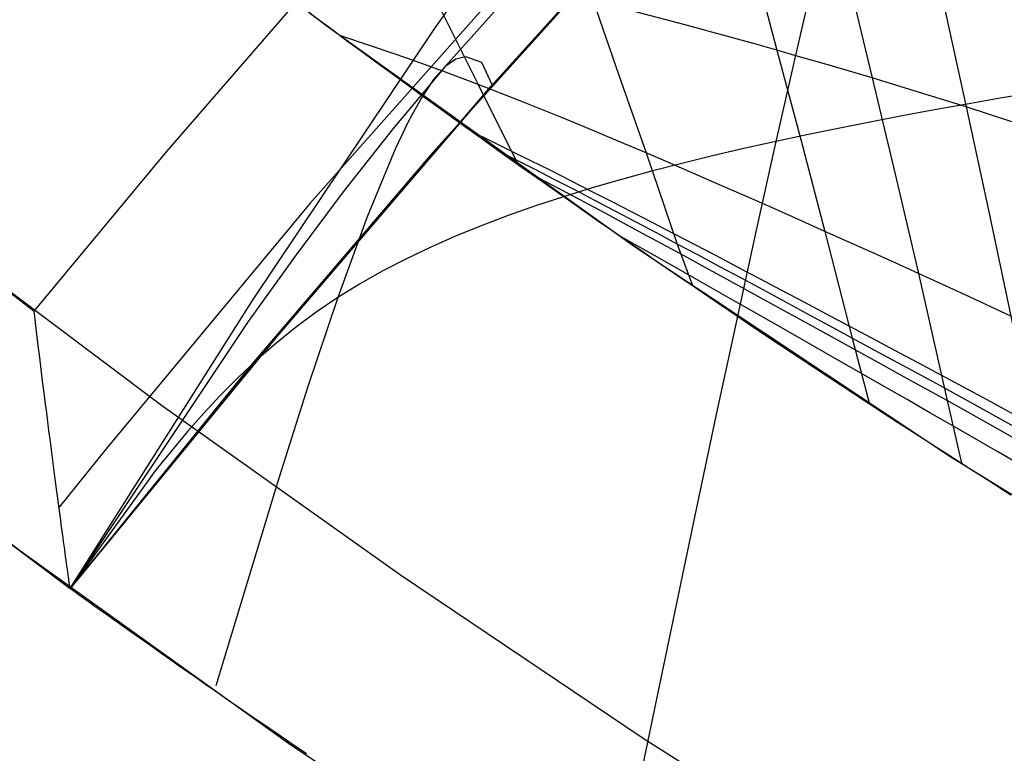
# Model space of a CAD drawing. Header units: millimetres. Extents: x -58 to 58, y -58 to 57.
# Tile 6 of 102: x -34.01 to -29.13, y -47.36 to -43.73. Entities that reach past the tile are written whole.
import ezdxf

# ---------------------------------------------------------------- set-up
doc = ezdxf.new("R2010")
doc.units = ezdxf.units.MM
doc.header["$MEASUREMENT"] = 0
doc.layers.add('Predefinito', color=5, linetype='Continuous')

msp = doc.modelspace()

# ---------------------------------------------------------------- linework, layer by layer
at = {"layer": 'Predefinito'}
for points in [[(-33.936, -45.173), (-33.2792, -44.3845), (-32.6084, -43.6102), (-31.9234, -42.8518), (-31.2233, -42.11), (-30.5073, -41.386), (-29.7746, -40.6806), (-29.0239, -39.9951), (-28.2544, -39.3306), (-27.4646, -38.6886), (-26.6535, -38.0704), (-25.8195, -37.4775), (-25.3935, -37.1912), (-24.7426, -36.7749), (-24.0813, -36.3778)], [(-23.6001, -37.2549), (-24.2979, -37.676), (-24.9803, -38.117), (-25.6499, -38.5783), (-26.307, -39.0589), (-26.9514, -39.5577), (-27.5842, -40.0743), (-28.2036, -40.6056), (-28.8087, -41.1491), (-29.3987, -41.7023), (-29.9915, -42.2816), (-30.5668, -42.867), (-31.1238, -43.4574), (-31.6621, -44.0511), (-32.7309, -45.2972), (-33.7575, -46.5476)], [(-24.076, -37.5388), (-24.507, -37.8081), (-24.9388, -38.0895), (-25.3713, -38.3831), (-25.8045, -38.6891), (-26.2385, -39.0077), (-26.6733, -39.3392), (-27.5454, -40.0413), (-28.4209, -40.7972), (-29.3002, -41.6082), (-30.1832, -42.4761), (-31.0703, -43.4024), (-31.9616, -44.3887), (-32.8573, -45.4366), (-33.7575, -46.5476)], [(-24.076, -37.5388), (-24.507, -37.8081), (-24.9388, -38.0895), (-25.3713, -38.3831), (-25.8045, -38.6891), (-26.2385, -39.0077), (-26.6733, -39.3392), (-27.5454, -40.0413), (-28.4209, -40.7972), (-29.3002, -41.6082), (-30.1832, -42.4761), (-31.0703, -43.4024), (-31.9616, -44.3887), (-32.8573, -45.4366), (-33.7575, -46.5476)], [(-38.6945, -41.1702), (-37.5469, -42.2194), (-36.3704, -43.2371), (-35.1663, -44.222), (-33.936, -45.173)], [(-33.7575, -46.5476), (-35.3571, -45.3445), (-36.9138, -44.0865), (-38.4259, -42.775), (-39.8913, -41.4118)], [(-39.8913, -41.4118), (-38.4259, -42.775), (-36.9138, -44.0865), (-35.3571, -45.3445), (-33.7575, -46.5476)], [(-35.4307, -41.4116), (-33.9802, -42.6098), (-32.4892, -43.7573), (-30.9595, -44.8526), (-29.3929, -45.8945), (-27.7913, -46.8817), (-26.1566, -47.813), (-24.4907, -48.6873), (-22.7956, -49.5036), (-21.0733, -50.261), (-19.326, -50.9584), (-17.5556, -51.5951), (-15.7642, -52.1703), (-13.9541, -52.6833)], [(-15.5464, -54.319), (-16.8637, -53.9246), (-18.1788, -53.4956), (-19.4905, -53.0318), (-20.7974, -52.533), (-22.0981, -51.9993), (-23.3914, -51.4304), (-24.6759, -50.8267), (-25.9501, -50.188), (-27.2128, -49.5148), (-28.4625, -48.8072), (-29.6978, -48.0655), (-30.9174, -47.2902), (-32.1199, -46.4819), (-33.304, -45.6409), (-34.4684, -44.7681)], [(-34.2776, -46.1659), (-32.6637, -47.3216), (-31.0109, -48.4208), (-29.3211, -49.4623), (-27.5964, -50.4449), (-25.8388, -51.3674), (-24.0504, -52.2286), (-22.2333, -53.0276), (-20.3898, -53.7634), (-18.5219, -54.4352), (-16.632, -55.042), (-14.7222, -55.5833)]]:
    msp.add_lwpolyline(points, dxfattribs=at)
at = {"layer": 'Predefinito', "extrusion": (0.659132, 0.752027, 0)}
msp.add_lwpolyline([(-4.222, 320), (-4.2442, 319.9998), (-4.2666, 319.999), (-4.2892, 319.9977), (-4.3119, 319.996), (-4.3347, 319.9936), (-4.3577, 319.9908), (-4.3808, 319.9873), (-4.404, 319.9833), (-4.4272, 319.9787), (-4.4505, 319.9735), (-4.4739, 319.9678), (-4.4972, 319.9614), (-4.5205, 319.9544), (-4.5438, 319.9468), (-4.567, 319.9386), (-4.5901, 319.9298), (-4.6132, 319.9203), (-4.636, 319.9103), (-4.6588, 319.8996), (-4.6813, 319.8883), (-4.7037, 319.8764), (-4.7258, 319.8638), (-4.7477, 319.8507), (-4.7692, 319.837), (-4.7905, 319.8227), (-4.8115, 319.8078), (-4.8321, 319.7924), (-4.8523, 319.7764), (-4.8722, 319.7598), (-4.8916, 319.7427), (-4.9106, 319.7252), (-4.9291, 319.7071), (-4.9472, 319.6886), (-4.9648, 319.6696), (-4.9818, 319.6501), (-4.9984, 319.6303), (-5.0144, 319.6101), (-5.0298, 319.5895), (-5.0447, 319.5685), (-5.059, 319.5472), (-5.0728, 319.5256), (-5.0859, 319.5038), (-5.0984, 319.4816), (-5.1103, 319.4593), (-5.1216, 319.4367), (-5.1323, 319.414), (-5.1424, 319.3911), (-5.1518, 319.3681), (-5.1607, 319.345), (-5.1689, 319.3217), (-5.1765, 319.2985), (-5.1834, 319.2752), (-5.1898, 319.2518), (-5.1956, 319.2285), (-5.2008, 319.2052), (-5.2053, 319.182), (-5.2093, 319.1588), (-5.2128, 319.1357), (-5.2157, 319.1127), (-5.218, 319.0899), (-5.2198, 319.0671), (-5.221, 319.0446), (-5.2218, 319.0222), (-5.222, 319)], dxfattribs=at)
at = {"layer": 'Predefinito', "extrusion": (0.651238, 0.758874, 0)}
msp.add_lwpolyline([(-3.6494, 320), (-3.6716, 319.9998), (-3.694, 319.999), (-3.7166, 319.9977), (-3.7393, 319.996), (-3.7621, 319.9936), (-3.7851, 319.9908), (-3.8082, 319.9873), (-3.8314, 319.9833), (-3.8546, 319.9787), (-3.8779, 319.9735), (-3.9012, 319.9678), (-3.9246, 319.9614), (-3.9479, 319.9544), (-3.9712, 319.9468), (-3.9944, 319.9386), (-4.0175, 319.9298), (-4.0405, 319.9203), (-4.0634, 319.9103), (-4.0862, 319.8996), (-4.1087, 319.8883), (-4.1311, 319.8764), (-4.1532, 319.8638), (-4.175, 319.8507), (-4.1966, 319.837), (-4.2179, 319.8227), (-4.2389, 319.8078), (-4.2595, 319.7924), (-4.2797, 319.7764), (-4.2996, 319.7598), (-4.319, 319.7427), (-4.338, 319.7252), (-4.3565, 319.7071), (-4.3746, 319.6886), (-4.3922, 319.6696), (-4.4092, 319.6501), (-4.4258, 319.6303), (-4.4418, 319.6101), (-4.4572, 319.5895), (-4.4721, 319.5685), (-4.4864, 319.5472), (-4.5001, 319.5256), (-4.5133, 319.5038), (-4.5258, 319.4816), (-4.5377, 319.4593), (-4.549, 319.4367), (-4.5597, 319.414), (-4.5698, 319.3911), (-4.5792, 319.3681), (-4.588, 319.345), (-4.5962, 319.3217), (-4.6038, 319.2985), (-4.6108, 319.2752), (-4.6172, 319.2518), (-4.623, 319.2285), (-4.6281, 319.2052), (-4.6327, 319.182), (-4.6367, 319.1588), (-4.6402, 319.1357), (-4.643, 319.1127), (-4.6454, 319.0899), (-4.6472, 319.0671), (-4.6484, 319.0446), (-4.6492, 319.0222), (-4.6494, 319)], dxfattribs=at)
at = {"layer": 'Predefinito', "extrusion": (0.647354, 0.762189, 0)}
msp.add_lwpolyline([(-3.3674, 320), (-3.3896, 319.9998), (-3.412, 319.999), (-3.4346, 319.9977), (-3.4573, 319.996), (-3.4801, 319.9936), (-3.5031, 319.9908), (-3.5262, 319.9873), (-3.5494, 319.9833), (-3.5726, 319.9787), (-3.5959, 319.9735), (-3.6192, 319.9678), (-3.6426, 319.9614), (-3.6659, 319.9544), (-3.6892, 319.9468), (-3.7124, 319.9386), (-3.7355, 319.9298), (-3.7585, 319.9203), (-3.7814, 319.9103), (-3.8042, 319.8996), (-3.8267, 319.8883), (-3.8491, 319.8764), (-3.8712, 319.8638), (-3.893, 319.8507), (-3.9146, 319.837), (-3.9359, 319.8227), (-3.9569, 319.8078), (-3.9775, 319.7924), (-3.9977, 319.7764), (-4.0176, 319.7598), (-4.037, 319.7427), (-4.056, 319.7252), (-4.0745, 319.7071), (-4.0926, 319.6886), (-4.1102, 319.6696), (-4.1272, 319.6501), (-4.1438, 319.6303), (-4.1598, 319.6101), (-4.1752, 319.5895), (-4.1901, 319.5685), (-4.2044, 319.5472), (-4.2181, 319.5256), (-4.2313, 319.5038), (-4.2438, 319.4816), (-4.2557, 319.4593), (-4.267, 319.4367), (-4.2777, 319.414), (-4.2878, 319.3911), (-4.2972, 319.3681), (-4.306, 319.345), (-4.3142, 319.3217), (-4.3218, 319.2985), (-4.3288, 319.2752), (-4.3352, 319.2518), (-4.341, 319.2285), (-4.3461, 319.2052), (-4.3507, 319.182), (-4.3547, 319.1588), (-4.3582, 319.1357), (-4.361, 319.1127), (-4.3634, 319.0899), (-4.3652, 319.0671), (-4.3664, 319.0446), (-4.3672, 319.0222), (-4.3674, 319)], dxfattribs=at)
at = {"layer": 'Predefinito', "extrusion": (0.643513, 0.765435, 0)}
msp.add_lwpolyline([(-3.0883, 320), (-3.1105, 319.9998), (-3.1328, 319.999), (-3.1554, 319.9977), (-3.1781, 319.996), (-3.201, 319.9936), (-3.224, 319.9908), (-3.247, 319.9873), (-3.2702, 319.9833), (-3.2935, 319.9787), (-3.3168, 319.9735), (-3.3401, 319.9678), (-3.3634, 319.9614), (-3.3867, 319.9544), (-3.41, 319.9468), (-3.4332, 319.9386), (-3.4564, 319.9298), (-3.4794, 319.9203), (-3.5023, 319.9103), (-3.525, 319.8996), (-3.5476, 319.8883), (-3.5699, 319.8764), (-3.592, 319.8638), (-3.6139, 319.8507), (-3.6355, 319.837), (-3.6568, 319.8227), (-3.6777, 319.8078), (-3.6983, 319.7924), (-3.7186, 319.7764), (-3.7384, 319.7598), (-3.7578, 319.7427), (-3.7768, 319.7252), (-3.7954, 319.7071), (-3.8134, 319.6886), (-3.831, 319.6696), (-3.8481, 319.6501), (-3.8646, 319.6303), (-3.8806, 319.6101), (-3.8961, 319.5895), (-3.911, 319.5685), (-3.9253, 319.5472), (-3.939, 319.5256), (-3.9521, 319.5038), (-3.9646, 319.4816), (-3.9765, 319.4593), (-3.9879, 319.4367), (-3.9985, 319.414), (-4.0086, 319.3911), (-4.0181, 319.3681), (-4.0269, 319.345), (-4.0351, 319.3217), (-4.0427, 319.2985), (-4.0497, 319.2752), (-4.056, 319.2518), (-4.0618, 319.2285), (-4.067, 319.2052), (-4.0716, 319.182), (-4.0756, 319.1588), (-4.079, 319.1357), (-4.0819, 319.1127), (-4.0842, 319.0899), (-4.086, 319.0671), (-4.0873, 319.0446), (-4.088, 319.0222), (-4.0883, 319)], dxfattribs=at)
at = {"layer": 'Predefinito', "extrusion": (0.628602, 0.777727, 0)}
msp.add_lwpolyline([(-2.3199, 319.9481), (-2.3381, 319.9418), (-2.3563, 319.9352), (-2.3744, 319.9281), (-2.3924, 319.9207), (-2.4104, 319.9128), (-2.4282, 319.9046), (-2.446, 319.896), (-2.4637, 319.8871), (-2.4812, 319.8777), (-2.4986, 319.868), (-2.5158, 319.8579), (-2.5328, 319.8475), (-2.5497, 319.8367), (-2.5664, 319.8255), (-2.5829, 319.814), (-2.5992, 319.8021), (-2.6153, 319.7899), (-2.6312, 319.7773), (-2.6468, 319.7644), (-2.6621, 319.7512), (-2.6772, 319.7376), (-2.6921, 319.7238), (-2.7066, 319.7096), (-2.7209, 319.6952), (-2.7348, 319.6805), (-2.7485, 319.6655), (-2.7618, 319.6502), (-2.7748, 319.6347), (-2.7875, 319.6189), (-2.7998, 319.6029), (-2.8118, 319.5867), (-2.8235, 319.5703), (-2.8348, 319.5536), (-2.8458, 319.5368), (-2.8563, 319.5198), (-2.8665, 319.5026), (-2.8764, 319.4853), (-2.8859, 319.4678), (-2.895, 319.4502), (-2.9037, 319.4325), (-2.912, 319.4147), (-2.92, 319.3967), (-2.9276, 319.3787), (-2.9347, 319.3606), (-2.9416, 319.3425), (-2.948, 319.3243), (-2.9541, 319.3061), (-2.9597, 319.2878), (-2.965, 319.2695), (-2.97, 319.2512), (-2.9745, 319.2329), (-2.9787, 319.2147), (-2.9826, 319.1964), (-2.986, 319.1782), (-2.9892, 319.1601), (-2.9919, 319.1419), (-2.9943, 319.1239), (-2.9964, 319.1059), (-2.9982, 319.088), (-2.9996, 319.0702), (-3.0007, 319.0525), (-3.0014, 319.0349), (-3.002, 319)], dxfattribs=at)
at = {"layer": 'Predefinito', "extrusion": (0.621414, 0.783482, 0)}
msp.add_lwpolyline([(-2.3451, 319.496), (-2.3616, 319.4659), (-2.377, 319.4354), (-2.3913, 319.4046), (-2.4044, 319.3735), (-2.4164, 319.3422), (-2.4272, 319.3108), (-2.437, 319.2793), (-2.4456, 319.2477), (-2.4531, 319.2162), (-2.4596, 319.1847), (-2.4649, 319.1533), (-2.4693, 319.1222), (-2.4726, 319.0912), (-2.4749, 319.0605), (-2.4763, 319.0301), (-2.4768, 319)], dxfattribs=at)
at = {"layer": 'Predefinito', "extrusion": (1, 0, 0)}
for points in [[(-46.5476, 34.7687), (-46.5476, 60.0849)], [(-46.5476, 319), (-46.5476, 318.9939)]]:
    msp.add_lwpolyline(points, dxfattribs=at)
at = {"layer": 'Predefinito', "extrusion": (0, 1, 0)}
msp.add_lwpolyline([(33.7575, 60.0849), (33.7575, 319)], dxfattribs=at)
at = {"layer": 'Predefinito', "extrusion": (0.563251, 0.826259, -0.006674)}
msp.add_lwpolyline([(1.1126, 32.3889), (1.1669, 32.5206), (1.2175, 32.6538), (1.2646, 32.7883), (1.3085, 32.9241), (1.3494, 33.061), (1.3876, 33.199), (1.4569, 33.4777), (1.5182, 33.7595), (1.5736, 34.0436), (1.6745, 34.6156)], dxfattribs=at)
at = {"layer": 'Predefinito'}
for points in [[(-33.7575, -46.5476, 60.0849), (-32.8527, -45.1202, 60.078), (-31.9509, -43.7742, 60.0713), (-31.0521, -42.5071, 60.0649), (-30.156, -41.317, 60.0587), (-29.2624, -40.2014, 60.0527), (-28.3713, -39.1582, 60.0469), (-27.4824, -38.1852, 60.0412), (-27.0388, -37.7243, 60.0385), (-26.5956, -37.2801, 60.0358), (-26.1529, -36.8524, 60.0332), (-25.7106, -36.4408, 60.0306), (-25.2688, -36.0451, 60.028), (-24.8274, -35.665, 60.0255), (-24.3864, -35.3002, 60.0231), (-23.9458, -34.9505, 60.0207)], [(-23.9642, -37.1293, 319.7071), (-24.6318, -37.5403, 319.7071), (-25.2867, -37.9702, 319.7071), (-25.7155, -38.2662, 319.7071), (-26.1383, -38.5694, 319.7071), (-26.9665, -39.1964, 319.7071), (-27.773, -39.8498, 319.7071), (-28.559, -40.5279, 319.7071), (-29.3258, -41.2292, 319.7071), (-30.0745, -41.9525, 319.7071), (-30.8062, -42.6964, 319.7071), (-31.5219, -43.4599, 319.7071), (-32.5671, -44.6393, 319.7071), (-33.5791, -45.8549, 319.7071), (-33.8122, -46.1453, 319.7071)], [(-33.7575, -46.5476, 60.0849), (-32.7362, -45.3017, 60.1107), (-31.673, -44.0598, 60.1351), (-31.1375, -43.4677, 60.1458), (-30.5834, -42.8789, 60.1558), (-30.0111, -42.2949, 60.1647), (-29.4214, -41.7171, 60.1724), (-28.8345, -41.1653, 60.1786), (-28.2326, -40.6232, 60.1837), (-27.6164, -40.0934, 60.1881), (-26.9869, -39.5783, 60.192), (-26.3458, -39.0811, 60.1957), (-25.6921, -38.602, 60.1992), (-25.0258, -38.1422, 60.2025), (-24.3469, -37.7028, 60.2057), (-23.6526, -37.2832, 60.2088)], [(-24.2551, -38.3994, 47.6272), (-24.9558, -38.7676, 47.7398), (-25.6474, -39.1543, 47.8572), (-26.3303, -39.5584, 47.9796), (-27.005, -39.9791, 48.1075), (-27.6724, -40.4161, 48.2429), (-28.3287, -40.868, 48.3934), (-28.6516, -41.0992, 48.4772), (-28.9706, -41.3339, 48.5682), (-29.285, -41.5719, 48.6677), (-29.5946, -41.8131, 48.7767), (-29.9089, -42.0656, 48.9003), (-30.2169, -42.3218, 49.0345), (-30.518, -42.5822, 49.1786), (-30.8116, -42.8472, 49.3316), (-31.0971, -43.1173, 49.4929), (-31.3738, -43.3927, 49.6616), (-31.6411, -43.6741, 49.8368), (-31.8985, -43.9617, 50.0178), (-32.1562, -44.2689, 50.2121), (-32.4037, -44.5825, 50.4111), (-32.6426, -44.9017, 50.6142), (-32.8743, -45.2254, 50.8206), (-33.7575, -46.5476, 51.6667)], [(-30.1607, -38.4985, 48.1855), (-30.1587, -38.6303, 47.0955), (-30.1544, -38.7936, 46.0181), (-30.147, -38.9868, 44.9537), (-30.1357, -39.2084, 43.9031), (-30.1196, -39.4569, 42.8671), (-30.0978, -39.7309, 41.8464), (-30.0696, -40.0292, 40.8419), (-30.0339, -40.3508, 39.8548), (-29.99, -40.6947, 38.8862), (-29.9371, -41.06, 37.9372), (-29.8747, -41.4461, 37.0096), (-29.8026, -41.8522, 36.1052), (-29.7207, -42.2775, 35.2252), (-29.6296, -42.7219, 34.3699), (-29.5307, -43.1847, 33.5395), (-29.4255, -43.6651, 32.7344), (-29.3163, -44.1621, 31.9544), (-29.2054, -44.674, 31.1996), (-29.0956, -45.199, 30.469), (-28.963, -45.8688, 29.5902), (-28.8952, -46.208, 29.1639)], [(-32.4532, -40.5059, 60.0046), (-32.4972, -40.3174, 52.1756), (-32.5401, -40.3482, 50.1725), (-32.5639, -40.392, 49.1682), (-32.5874, -40.4571, 48.1671), (-32.6085, -40.5417, 47.1749), (-32.6268, -40.6444, 46.1918), (-32.6414, -40.764, 45.2182), (-32.6518, -40.8993, 44.2545), (-32.6562, -41.2119, 42.3579), (-32.6314, -41.5739, 40.5056), (-32.605, -41.7712, 39.5972), (-32.5674, -41.9784, 38.7016), (-32.5171, -42.1953, 37.8193), (-32.4527, -42.4222, 36.9504), (-32.3728, -42.6596, 36.0947), (-32.2767, -42.9086, 35.2523), (-32.1638, -43.1706, 34.4235), (-32.0348, -43.4472, 33.6092), (-31.8909, -43.7402, 32.8101), (-31.735, -44.051, 32.0272), (-31.5499, -44.423, 31.1666), (-31.537, -44.4481, 31.1112)], [(-29.4022, -41.7067, 60.3265), (-29.4221, -41.5989, 54.3431), (-29.4523, -41.6008, 52.9344), (-29.4914, -41.6313, 51.5348), (-29.539, -41.6991, 50.1478), (-29.5658, -41.7498, 49.46), (-29.5946, -41.8131, 48.7767), (-29.6253, -41.8898, 48.0983), (-29.6578, -41.9797, 47.4249), (-29.6921, -42.0823, 46.7569), (-29.7281, -42.197, 46.0944), (-29.7656, -42.3234, 45.4378), (-29.8046, -42.4609, 44.7872), (-29.8869, -42.7672, 43.5051), (-29.9742, -43.1118, 42.2501), (-30.066, -43.4904, 41.0239), (-30.1615, -43.8989, 39.8287), (-30.2602, -44.3332, 38.6661), (-30.3576, -44.7723, 37.5782), (-30.4571, -45.2289, 36.5195), (-30.5583, -45.7007, 35.4873), (-30.661, -46.1851, 34.4787), (-30.8695, -47.1818, 32.5207), (-31.0803, -48.1994, 30.6229)], [(-29.0901, -44.235, 31.8729), (-29.3163, -44.1621, 31.9544), (-29.5472, -44.0897, 32.0437), (-29.7822, -44.0183, 32.1416), (-30.0191, -43.9486, 32.2489), (-30.137, -43.9145, 32.306), (-30.2542, -43.8809, 32.3655), (-30.3705, -43.848, 32.4272), (-30.4861, -43.8157, 32.4912), (-30.7153, -43.7531, 32.6257), (-30.9417, -43.6933, 32.769), (-31.1654, -43.6366, 32.9207), (-31.3864, -43.5833, 33.0808), (-31.6049, -43.5338, 33.249), (-31.821, -43.4883, 33.4252), (-32.0348, -43.4472, 33.6092), (-32.2462, -43.411, 33.8008), (-32.4548, -43.3799, 33.9997), (-32.6603, -43.3544, 34.2054), (-32.8625, -43.3346, 34.4178), (-33.0667, -43.3207, 34.642)], [(-30.3668, -43.4552, 33.1623), (-30.2542, -43.8809, 32.3655), (-30.1364, -44.3224, 31.5906), (-30.0162, -44.7783, 30.8376), (-29.8817, -45.3067, 30.0159), (-29.7951, -45.6343, 29.5309)], [(-29.8935, -43.5564, 32.9305), (-29.7822, -44.0183, 32.1416), (-29.6677, -44.4957, 31.3762), (-29.5526, -44.9869, 30.634), (-29.4114, -45.6163, 29.7393), (-29.3404, -45.9264, 29.3182)], [(-31.1654, -43.6366, 32.9207), (-31.0375, -44.0052, 32.1313), (-30.903, -44.3897, 31.3609), (-30.748, -44.8409, 30.5172), (-30.6733, -45.0472, 30.1513)], [(-29.0945, -46.0843, 29.2269), (-29.2042, -46.0148, 29.2656), (-29.3062, -45.9499, 29.3042), (-29.4016, -45.889, 29.3428), (-29.4912, -45.8314, 29.3815), (-29.5759, -45.7768, 29.4201), (-29.6563, -45.7248, 29.4588), (-29.7327, -45.6752, 29.4975), (-29.8054, -45.6277, 29.5361), (-29.9414, -45.5386, 29.6135), (-30.0668, -45.4559, 29.6908), (-30.184, -45.3782, 29.7682), (-30.2938, -45.3049, 29.8456), (-30.3973, -45.2355, 29.9229), (-30.4954, -45.1694, 30.0003), (-30.589, -45.1061, 30.0777), (-30.6782, -45.0455, 30.155), (-30.7636, -44.9872, 30.2324), (-30.8455, -44.9311, 30.3098), (-30.9241, -44.8771, 30.3871), (-30.9998, -44.8248, 30.4644), (-31.0726, -44.7744, 30.5417), (-31.1429, -44.7255, 30.619), (-31.276, -44.6325, 30.7736), (-31.4003, -44.5452, 30.9282), (-31.5167, -44.4629, 31.0829), (-31.6259, -44.3853, 31.2375), (-31.7286, -44.3119, 31.3921), (-31.8255, -44.2424, 31.5467), (-31.9174, -44.1761, 31.7014), (-32.0046, -44.113, 31.856), (-32.0876, -44.0527, 32.0106), (-32.1665, -43.9951, 32.1653), (-32.2417, -43.9401, 32.3199), (-32.3133, -43.8874, 32.4745), (-32.3818, -43.8369, 32.6292), (-32.4473, -43.7884, 32.7838), (-32.5706, -43.6967, 33.0931)], [(-29.0956, -45.199, 30.469), (-29.3218, -45.0929, 30.5471), (-29.5526, -44.9869, 30.634), (-29.6691, -44.9341, 30.6811), (-29.7855, -44.8817, 30.7308), (-29.9013, -44.8297, 30.7829), (-30.0162, -44.7783, 30.8376), (-30.1301, -44.7275, 30.8947), (-30.2431, -44.6773, 30.9542), (-30.3552, -44.6277, 31.0162), (-30.4665, -44.5787, 31.0805), (-30.5769, -44.5304, 31.1472), (-30.6865, -44.4828, 31.2161), (-30.7952, -44.4359, 31.2874), (-30.903, -44.3897, 31.3609), (-31.0099, -44.3443, 31.4367), (-31.116, -44.2997, 31.5146), (-31.2212, -44.256, 31.5947), (-31.3256, -44.2131, 31.677), (-31.5319, -44.1301, 31.8479), (-31.735, -44.051, 32.0272), (-31.9108, -43.9849, 32.1914), (-32.0837, -43.9223, 32.3617), (-32.2537, -43.8634, 32.5378), (-32.4205, -43.8084, 32.7195)], [(-31.6639, -44.0549, 60.2978), (-31.717, -43.941, 54.9843), (-31.7962, -43.914, 52.4877), (-31.845, -43.9258, 51.2485), (-31.8985, -43.9617, 50.0178), (-31.9557, -44.0255, 48.7972), (-32.0163, -44.1163, 47.5879), (-32.0799, -44.232, 46.3908), (-32.1461, -44.3703, 45.207), (-32.2851, -44.7061, 42.8831), (-32.4307, -45.1061, 40.6242), (-32.5784, -45.5475, 38.4641), (-32.7289, -46.0228, 36.3622), (-33.0344, -47.0296, 32.2812)], [(-28.9845, -44.0913, 38.1365), (-29.1485, -44.119, 38.1896), (-29.3114, -44.1474, 38.2459), (-29.4731, -44.1765, 38.3056), (-29.6336, -44.2063, 38.3691), (-29.7926, -44.2368, 38.4366), (-29.9501, -44.2681, 38.5084), (-30.106, -44.3002, 38.5848), (-30.2602, -44.3332, 38.6661), (-30.4176, -44.3683, 38.7555), (-30.5729, -44.4044, 38.8502), (-30.726, -44.4418, 38.9501), (-30.8766, -44.4805, 39.0549), (-31.0246, -44.5208, 39.1645), (-31.1698, -44.5628, 39.2786), (-31.312, -44.6066, 39.397), (-31.4511, -44.6524, 39.5196), (-31.587, -44.7002, 39.6461), (-31.7193, -44.7503, 39.7763), (-31.848, -44.8028, 39.91), (-31.9729, -44.8578, 40.0471), (-32.0937, -44.9155, 40.1872), (-32.2104, -44.976, 40.3303), (-32.3228, -45.0395, 40.476), (-32.4307, -45.1061, 40.6242), (-32.5383, -45.179, 40.7815), (-32.6412, -45.2553, 40.941), (-32.7396, -45.3346, 41.1028), (-32.8339, -45.4169, 41.2666), (-32.9243, -45.5018, 41.4322), (-33.0113, -45.5891, 41.5996), (-33.095, -45.6786, 41.7685), (-33.1758, -45.7702, 41.9388), (-33.3302, -45.9583, 42.2831), (-33.7575, -46.5476, 43.3333)], [(-28.9895, -45.7346, 29.7618), (-29.2122, -45.6126, 29.8335), (-29.4398, -45.4899, 29.9142), (-29.5546, -45.4287, 29.9582), (-29.6693, -45.3677, 30.0049), (-29.7834, -45.3072, 30.0541), (-29.8965, -45.2473, 30.1059), (-30.0085, -45.1879, 30.1603), (-30.1195, -45.1291, 30.2172), (-30.2295, -45.071, 30.2766), (-30.3386, -45.0134, 30.3385), (-30.4468, -44.9565, 30.4027), (-30.5539, -44.9002, 30.4694), (-30.6601, -44.8447, 30.5384), (-30.7652, -44.7899, 30.6098), (-30.8694, -44.7358, 30.6835), (-30.9725, -44.6824, 30.7594), (-31.0747, -44.6299, 30.8376), (-31.1759, -44.5783, 30.9179), (-31.2761, -44.5274, 31.0005), (-31.3753, -44.4775, 31.0853), (-31.4735, -44.4285, 31.1722), (-31.5708, -44.3804, 31.2612), (-31.6669, -44.3335, 31.3521), (-31.7619, -44.2875, 31.445)], [(-28.9766, -45.8022, 29.6749), (-29.1989, -45.6782, 29.7459), (-29.4259, -45.5535, 29.8257), (-29.5406, -45.4912, 29.8694), (-29.6551, -45.4293, 29.9156), (-29.7689, -45.3677, 29.9645), (-29.8817, -45.3067, 30.0159), (-29.9934, -45.2463, 30.07), (-30.1042, -45.1865, 30.1265), (-30.2139, -45.1273, 30.1856), (-30.3227, -45.0686, 30.2471), (-30.4305, -45.0107, 30.3111), (-30.5373, -44.9534, 30.3774), (-30.6432, -44.8968, 30.4462), (-30.748, -44.8409, 30.5172), (-30.8517, -44.7858, 30.5906), (-30.9545, -44.7314, 30.6663), (-31.0562, -44.6778, 30.7442), (-31.157, -44.6251, 30.8243), (-31.2567, -44.5732, 30.9067), (-31.3554, -44.5222, 30.9912), (-31.4532, -44.4721, 31.0778), (-31.6273, -44.384, 31.2398)], [(-26.4158, -47.4307, 28.9749), (-28.1307, -46.3562, 29.3753), (-28.5349, -46.1163, 29.4719), (-28.7462, -45.9934, 29.5278), (-28.963, -45.8688, 29.5902), (-29.1848, -45.7429, 29.6603), (-29.4114, -45.6163, 29.7393), (-29.5258, -45.553, 29.7825), (-29.6399, -45.4901, 29.8284), (-29.7535, -45.4275, 29.8768), (-29.866, -45.3655, 29.9279), (-29.9775, -45.3041, 29.9815), (-30.0879, -45.2433, 30.0377), (-30.1974, -45.183, 30.0964), (-30.3058, -45.1234, 30.1576), (-30.4133, -45.0644, 30.2212), (-30.5198, -45.0061, 30.2872), (-30.6252, -44.9485, 30.3556), (-30.7296, -44.8916, 30.4264), (-30.8251, -44.8397, 30.4938), (-30.9198, -44.7885, 30.5631), (-31.1064, -44.6881, 30.7076), (-31.2895, -44.5905, 30.8596), (-31.4691, -44.496, 31.019)], [(-24.9045, -48.4765, 28.5577), (-25.6973, -48.0266, 28.6866), (-26.0531, -47.8158, 28.7537), (-26.7357, -47.3911, 28.9002), (-28.1071, -46.5024, 29.214), (-28.5097, -46.2561, 29.3075), (-28.72, -46.1298, 29.3617), (-28.9358, -46.0016, 29.4224), (-29.1566, -45.8721, 29.4908), (-29.3821, -45.7418, 29.568), (-29.4959, -45.6765, 29.6104), (-29.6095, -45.6116, 29.6554), (-29.7225, -45.5471, 29.703), (-29.8345, -45.4831, 29.7532), (-29.9453, -45.4197, 29.8061), (-30.0551, -45.3569, 29.8615), (-30.1639, -45.2947, 29.9195), (-30.2717, -45.2331, 29.9799), (-30.3785, -45.1722, 30.0428), (-30.4843, -45.1119, 30.1082), (-30.589, -45.0523, 30.1759), (-30.6926, -44.9934, 30.246), (-30.8608, -44.8981, 30.3663), (-31.0261, -44.8049, 30.4929)], [(-33.7575, -46.5476, 319), (-33.7576, -46.5474, 319.0151), (-33.7576, -46.547, 319.0302), (-33.7577, -46.5462, 319.0452), (-33.7579, -46.5451, 319.0601), (-33.7581, -46.5437, 319.075), (-33.7583, -46.542, 319.0897), (-33.7586, -46.54, 319.1045), (-33.7589, -46.5378, 319.1191), (-33.7593, -46.5352, 319.1337), (-33.7597, -46.5323, 319.1481), (-33.7601, -46.5292, 319.1625), (-33.7606, -46.5258, 319.1768), (-33.7611, -46.5222, 319.1911), (-33.7616, -46.5182, 319.2052), (-33.7622, -46.514, 319.2192), (-33.7628, -46.5096, 319.2332), (-33.7635, -46.5049, 319.247), (-33.7642, -46.4999, 319.2608), (-33.7649, -46.4947, 319.2744), (-33.7656, -46.4893, 319.288), (-33.7664, -46.4836, 319.3014), (-33.7672, -46.4777, 319.3148), (-33.7689, -46.4651, 319.3411), (-33.7708, -46.4517, 319.367), (-33.7727, -46.4374, 319.3923), (-33.7748, -46.4224, 319.4172), (-33.7769, -46.4065, 319.4416), (-33.7792, -46.3896, 319.4657), (-33.7816, -46.3719, 319.4894), (-33.7841, -46.3536, 319.5124), (-33.7867, -46.3346, 319.5349), (-33.7894, -46.3149, 319.5569), (-33.7921, -46.2947, 319.5782), (-33.7949, -46.2738, 319.599), (-33.7978, -46.2525, 319.6193), (-33.8007, -46.2306, 319.6389), (-33.8037, -46.2083, 319.658), (-33.8068, -46.1855, 319.6766), (-33.8099, -46.1623, 319.6945), (-33.8131, -46.1387, 319.7118), (-33.8163, -46.1148, 319.7286), (-33.8195, -46.0906, 319.7448), (-33.8227, -46.0661, 319.7604), (-33.8259, -46.0418, 319.7751), (-33.8292, -46.0171, 319.7894), (-33.8325, -45.9919, 319.8033), (-33.8359, -45.9663, 319.8167), (-33.8393, -45.9404, 319.8297), (-33.8427, -45.9141, 319.8423), (-33.8462, -45.8874, 319.8544), (-33.8497, -45.8604, 319.866), (-33.8532, -45.8332, 319.8771), (-33.8568, -45.8056, 319.8878), (-33.8604, -45.7778, 319.898), (-33.864, -45.7498, 319.9077), (-33.8676, -45.7216, 319.917), (-33.8713, -45.6931, 319.9257), (-33.8749, -45.6645, 319.934), (-33.8785, -45.6358, 319.9417), (-33.8859, -45.5778, 319.9557), (-33.8932, -45.5196, 319.9677), (-33.9005, -45.4611, 319.9777), (-33.9078, -45.4028, 319.9859), (-33.915, -45.3446, 319.9921), (-33.9221, -45.2868, 319.9965), (-33.9291, -45.2295, 319.9991), (-33.936, -45.173, 320)], [(-32.5865, -47.3664, 31.473), (-32.662, -47.3149, 31.5551), (-32.7333, -47.2661, 31.6373), (-32.8007, -47.2199, 31.7196), (-32.8644, -47.1761, 31.8018), (-32.9245, -47.1345, 31.884), (-32.9814, -47.0951, 31.9663), (-33.0352, -47.0578, 32.0486), (-33.0862, -47.0223, 32.1309), (-33.1345, -46.9887, 32.2131), (-33.1803, -46.9567, 32.2954), (-33.2235, -46.9264, 32.3777), (-33.2645, -46.8977, 32.46), (-33.3032, -46.8705, 32.5423), (-33.3397, -46.8448, 32.6246), (-33.3742, -46.8205, 32.707), (-33.4067, -46.7975, 32.7893), (-33.4373, -46.7758, 32.8717), (-33.4663, -46.7554, 32.954), (-33.4935, -46.7361, 33.0364), (-33.519, -46.7179, 33.1187), (-33.543, -46.7009, 33.2011), (-33.5654, -46.6849, 33.2835), (-33.5863, -46.67, 33.3659), (-33.6058, -46.6561, 33.4483), (-33.624, -46.6432, 33.5308), (-33.6409, -46.6311, 33.6133), (-33.6564, -46.62, 33.6958), (-33.6708, -46.6097, 33.7783), (-33.6959, -46.5918, 33.9433), (-33.7165, -46.577, 34.1083), (-33.7251, -46.5709, 34.1909), (-33.7325, -46.5655, 34.2734), (-33.7439, -46.5574, 34.4385), (-33.7575, -46.5476, 34.7687)]]:
    msp.add_polyline3d(points, dxfattribs=at)

doc.saveas('drawing.dxf')
